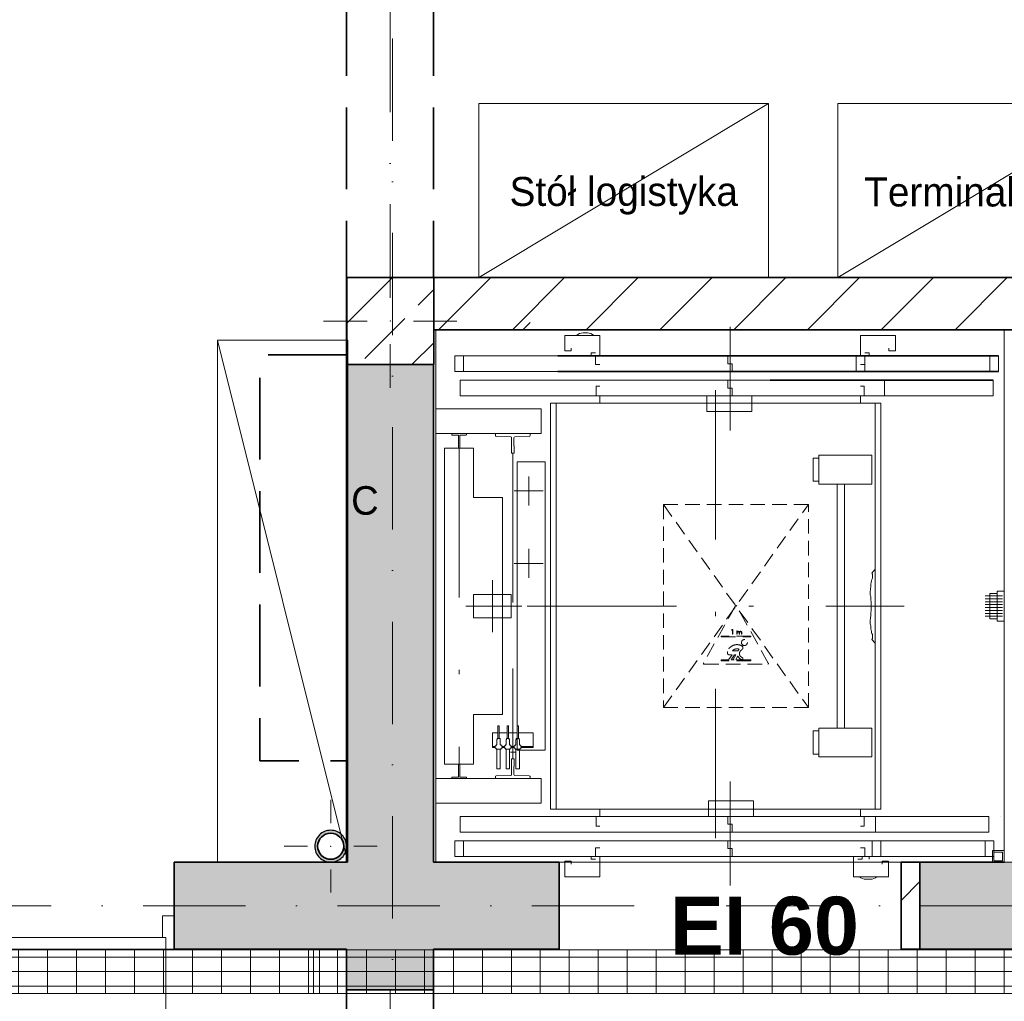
# Model space of a CAD drawing. Header units: millimetres. Extents: x 82175 to 237000, y 24756 to 471700.
# Tile 127 of 256: x 106004 to 109401, y 313629 to 317014. Entities that reach past the tile are written whole.
import ezdxf
from ezdxf.enums import TextEntityAlignment as Align

# ---------------------------------------------------------------- set-up
doc = ezdxf.new("R2010")
doc.units = ezdxf.units.MM
for name, pattern in [('DASHED', [0.75, 0.5, -0.25]), ('Krawędzie ukryte', [3.912222, 2.822222, -1.09]), ('Kropki i Kreski', [6.702778, 3.527778, -1.763889, 0, -1.411111]), ('TRAZO_Y_PUNTO', [10.3, 5.15, -2.5, 0.15, -2.5])]:
    doc.linetypes.add(name, pattern=pattern)
for name, color, linetype in [('2D - Rysunki i Obrazki', 8, 'Continuous'), ('Drzwi Archicad', 8, 'Continuous'), ('Instalacje - Went_Klim', 8, 'Continuous'), ('Instalacje - Wod_Kan', 8, 'Continuous'), ('Konstrukcja - Belki', 8, 'Continuous'), ('Konstrukcja - Siatka mod', 8, 'Continuous'), ('Konstrukcja - Stropy', 8, 'Continuous'), ('Konstrukcja - Słupy', 8, 'Continuous'), ('Konstrukcja - Ściany działowe', 8, 'Continuous'), ('Konstrukcja - Ściany nośne wew..P', 8, 'Continuous'), ('Opisy - Tekst', 8, 'Continuous'), ('Wnętrze - Umeblowanie', 8, 'Continuous'), ('Wnętrze - Wyposażenie', 8, 'Continuous')]:
    doc.layers.add(name, color=color, linetype=linetype)
doc.layers.add('2DE_PRO_Cblf304L', color=30, linetype='Continuous', lineweight=15)
doc.layers.add('CP_DETAL', color=33, linetype='Continuous', lineweight=9)
doc.styles.add('CP_ATTR', font='ARIAL.TTF')
doc.styles.add('STYL_AUTOMATYCZNY_6', font='txt')
doc.styles.add('STYL_AUTOMATYCZNY_7', font='txt')
doc.styles.add('STYL_AUTOMATYCZNY_8', font='txt')
pattern_1 = [(45, (-135208.59, 595386.62), (-127.27922, 127.27922), [])]

# ---------------------------------------------------------------- blocks, each defined once
blk = doc.blocks.new('2Dcblfmark100')
at = {"color": 3}
for p, q in [((-10, -50), (-10, 50)), ((10, -50), (10, 50))]:
    blk.add_line(p, q, dxfattribs=at)
blk = doc.blocks.new('2dcblf_korcf105v_b150_h105_cg9fs4')
at = {"layer": 'CP_DETAL'}
h = blk.add_hatch(dxfattribs=at)
h.set_pattern_fill('_USER', color=256, scale=100, angle=90, style=0, pattern_type=0)
h.set_pattern_definition([(90, (-3e-14, 0), (-100, 6e-15), [])])
h.paths.add_polyline_path([(0, 75), (17525, 75), (17525, -75), (0, -75)])
for p, q in [((0, 75), (17525, 75)), ((0, -75), (17525, -75))]:
    blk.add_line(p, q)
for p, q in [((17525, 50), (0, 50)), ((0, 0), (17525, 0)), ((17525, -50), (0, -50))]:
    blk.add_line(p, q, dxfattribs=at)
at = {"yscale": 1.5}
blk.add_blockref('2Dcblfmark100', (12000, 0), dxfattribs=at)
at = {"linetype": 'ByBlock', "style": 'CP_ATTR', "flags": 9}
for tag in ['NAME', 'NUMBER', 'GROUP', 'ORDER-NO', 'PRODUCER', 'COUPLERS', 'MOUNTDIST', 'MOUNTINGS', 'OTHER', 'WEIGHT', 'DIVIDER', 'COVER']:
    blk.add_attdef(tag, text='', height=0.00005, dxfattribs=at).set_placement((-0.1, 0), align=Align.MIDDLE_LEFT)

msp = doc.modelspace()

# ---------------------------------------------------------------- hatches: boundary and pattern name
at = {"layer": 'Instalacje - Wod_Kan', "linetype": 'Continuous', "lineweight": 13}
h = msp.add_hatch(color=8, dxfattribs=at)
h.paths.add_polyline_path([(107076.8, 314218.9, 0.414214), (107021.8, 314163.9, 0.414214), (107076.8, 314108.9, 0.414214), (107131.8, 314163.9, 0.414214)])
h.paths.add_polyline_path([(107076.8, 314118.9, -1), (107076.8, 314208.9, -1)], flags=0)
at = {"layer": 'Konstrukcja - Słupy', "linetype": 'Continuous', "lineweight": 25}
h = msp.add_hatch(dxfattribs=at)
h.set_pattern_fill('Beton_zbrojony_0003', color=8, style=0, pattern_type=2)
h.set_pattern_definition([(45, (-135208.59, 595386.62), (-183.84776, 183.84776), []), (45, (-135300.5, 595478.54), (-183.84776, 183.84776), [195, -65])])
h.paths.add_polyline_path([(107132.4, 315824.9), (107432.4, 315824.9), (107432.4, 316124.9), (107132.4, 316124.9)])
at = {"layer": 'Konstrukcja - Ściany działowe', "linetype": 'Continuous', "lineweight": 13}
h = msp.add_hatch(dxfattribs=at)
h.set_pattern_fill('Bloczki_ceramiczne_0003', color=8, style=0, pattern_type=2)
h.set_pattern_definition(pattern_1)
h.paths.add_polyline_path([(107432.4, 315944.9), (109701.8, 315944.9), (109701.8, 316124.9), (107432.4, 316124.9)])
at = {"layer": 'Konstrukcja - Ściany nośne wew..P', "linetype": 'Continuous', "lineweight": 13}
for points in [[(107131.8, 313668.9), (107431.8, 313668.9), (107431.8, 315824.9), (107132.4, 315824.9), (107132.4, 316124.9), (107131.8, 316124.9)], [(106536.4, 313808.9), (107131.8, 313808.9), (107131.8, 314108.9), (106536.4, 314108.9)], [(107431.8, 313808.9), (107865, 313808.9), (107865, 314108.9), (107431.8, 314108.9)], [(109110, 313808.9), (111430.1, 313808.9), (111430.1, 314108.9), (109110, 314108.9)]]:
    msp.add_hatch(color=8, dxfattribs=at).paths.add_polyline_path(points)
h = msp.add_hatch(dxfattribs=at)
h.set_pattern_fill('Bloczki_ceramiczne_0003', color=8, style=0, pattern_type=2)
h.set_pattern_definition(pattern_1)
h.paths.add_polyline_path([(109110, 314108.9), (109045, 314108.9), (109045, 313808.9), (109110, 313808.9)])

# ---------------------------------------------------------------- linework, layer by layer
at = {"color": 8, "linetype": 'Continuous', "lineweight": 35, "ltscale": 100, "flags": 128}
for points in [[(109110, 314108.9), (109045, 314108.9)], [(109045, 313808.9), (109045, 314108.9)], [(109045, 313808.9), (109110, 313808.9)]]:
    msp.add_lwpolyline(points, dxfattribs=at)
at = {"layer": 'Drzwi Archicad', "color": 8, "linetype": 'Continuous', "lineweight": 35, "ltscale": 100}
for p, q in [((106536.4, 313923.9), (106536.4, 314108.9)), ((107865, 313808.9), (107865, 314108.9)), ((109045, 313808.9), (109045, 314108.9)), ((106536.4, 313808.9), (106536.4, 313923.9)), ((106536.4, 313808.9), (106536.4, 313923.9))]:
    msp.add_line(p, q, dxfattribs=at)
at = {"layer": 'Drzwi Archicad', "color": 8, "linetype": 'Continuous', "lineweight": 13, "ltscale": 100}
for p, q in [((106496.4, 313848.9), (106496.4, 313923.9)), ((106496.4, 313923.9), (106536.4, 313923.9)), ((106536.4, 313923.9), (106536.4, 313808.9)), ((106508.4, 313848.9), (105584.4, 313848.9)), ((106508.4, 313848.9), (106496.4, 313848.9)), ((106508.4, 313808.9), (106508.4, 313848.9)), ((106508.4, 313808.9), (106508.4, 313848.9)), ((105584.4, 313808.9), (106508.4, 313808.9)), ((106508.4, 313808.9), (106508.4, 312884.9)), ((106536.4, 313808.9), (106508.4, 313808.9))]:
    msp.add_line(p, q, dxfattribs=at)
msp.add_arc((106508.4, 313808.9), 924, 180, 270, dxfattribs=at)
at = {"layer": 'Instalacje - Went_Klim', "color": 8, "linetype": 'Krawędzie ukryte', "lineweight": 35, "ltscale": 100, "flags": 128}
msp.add_lwpolyline([(107131.8, 315858.8), (107131.8, 314458.8), (106831.8, 314458.8), (106831.8, 315858.8)], close=True, dxfattribs=at)
at = {"layer": 'Instalacje - Wod_Kan', "color": 8, "linetype": 'Continuous', "lineweight": 0, "ltscale": 100}
for p, q in [((107076.8, 314243.9), (107076.8, 314323.9)), ((106996.8, 314163.9), (106916.8, 314163.9)), ((107156.8, 314163.9), (107236.8, 314163.9)), ((107076.8, 314083.9), (107076.8, 314003.9))]:
    msp.add_line(p, q, dxfattribs=at)
at = {"layer": 'Instalacje - Wod_Kan', "color": 8, "linetype": 'Continuous', "lineweight": 25, "ltscale": 100, "flags": 128}
msp.add_lwpolyline([(107076.8, 314218.9, 0.414214), (107021.8, 314163.9, 0.414214), (107076.8, 314108.9, 0.414214), (107131.8, 314163.9, 0.414214)], format="xyb", close=True, dxfattribs=at)
at = {"layer": 'Instalacje - Wod_Kan', "color": 8, "linetype": 'Continuous', "lineweight": 35, "ltscale": 100, "flags": 128}
msp.add_lwpolyline([(107076.8, 314118.9, -1), (107076.8, 314208.9, -1)], format="xyb", close=True, dxfattribs=at)
at = {"layer": 'Instalacje - Wod_Kan', "color": 8, "linetype": 'Continuous', "lineweight": 0, "ltscale": 100}
msp.add_point((107076.8, 314163.9), dxfattribs=at)
at = {"layer": 'Konstrukcja - Belki', "color": 8, "linetype": 'Krawędzie ukryte', "lineweight": 35, "ltscale": 100}
for p, q in [((107131.8, 319058.9), (107131.8, 316124.9)), ((107431.8, 319058.9), (107431.8, 316124.9)), ((107131.8, 316124.9), (107431.8, 316124.9)), ((107131.8, 313668.9), (107131.8, 311769.5)), ((107131.8, 313668.9), (107431.8, 313668.9)), ((107431.8, 313668.9), (107431.8, 311769.5))]:
    msp.add_line(p, q, dxfattribs=at)
at = {"layer": 'Konstrukcja - Belki', "color": 8, "linetype": 'Kropki i Kreski', "lineweight": 13, "ltscale": 100}
for p, q in [((107281.8, 319058.9), (107281.8, 316124.9)), ((107281.8, 313668.9), (107281.8, 311769.5))]:
    msp.add_line(p, q, dxfattribs=at)
at = {"layer": 'Konstrukcja - Siatka mod', "color": 8, "linetype": 'Kropki i Kreski', "lineweight": 13, "ltscale": 100}
for p, q in [((107290, 305200), (107290, 322164.8)), ((93022.5, 313958.9), (122467, 313958.9))]:
    msp.add_line(p, q, dxfattribs=at)
at = {"layer": 'Konstrukcja - Stropy', "color": 8, "linetype": 'Continuous', "lineweight": 13, "ltscale": 100, "flags": 128}
msp.add_lwpolyline([(109701.8, 316124.9), (109701.8, 314108.9), (107432.4, 314108.9), (107432.4, 316124.9)], close=True, dxfattribs=at)
at = {"layer": 'Konstrukcja - Słupy', "color": 8, "linetype": 'Continuous', "lineweight": 0, "ltscale": 100}
for p, q in [((107282.4, 316054.9), (107282.4, 316204.9)), ((107202.4, 315974.9), (107052.4, 315974.9)), ((107362.4, 315974.9), (107512.4, 315974.9)), ((107282.4, 315894.9), (107282.4, 315744.9))]:
    msp.add_line(p, q, dxfattribs=at)
at = {"layer": 'Konstrukcja - Słupy', "color": 8, "linetype": 'Continuous', "lineweight": 35, "ltscale": 100, "flags": 128}
msp.add_lwpolyline([(107132.4, 315824.9), (107432.4, 315824.9), (107432.4, 316124.9), (107132.4, 316124.9)], close=True, dxfattribs=at)
at = {"layer": 'Konstrukcja - Słupy', "color": 8, "linetype": 'Continuous', "lineweight": 0, "ltscale": 100}
msp.add_point((107282.4, 315974.9), dxfattribs=at)
at = {"layer": 'Konstrukcja - Ściany działowe', "color": 8, "linetype": 'Continuous', "lineweight": 35, "ltscale": 100, "flags": 128}
for points in [[(109701.8, 316124.9), (107432.4, 316124.9)], [(107432.4, 315944.9), (109701.8, 315944.9)]]:
    msp.add_lwpolyline(points, dxfattribs=at)
at = {"layer": 'Konstrukcja - Ściany nośne wew..P', "color": 8, "linetype": 'Continuous', "lineweight": 35, "ltscale": 100}
for p, q in [((106536.4, 313923.9), (106536.4, 314108.9)), ((107865, 313808.9), (107865, 314108.9)), ((109110, 314108.9), (109110, 313808.9)), ((106536.4, 313808.9), (106536.4, 313923.9))]:
    msp.add_line(p, q, dxfattribs=at)
at = {"layer": 'Konstrukcja - Ściany nośne wew..P', "color": 8, "linetype": 'Continuous', "lineweight": 35, "ltscale": 100, "flags": 128}
for points in [[(107131.8, 316124.9), (107131.8, 314108.9)], [(107132.4, 316124.9), (107131.8, 316124.9)], [(107431.8, 314108.9), (107431.8, 315824.9)], [(107131.8, 314108.9), (106536.4, 314108.9)], [(107865, 314108.9), (107431.8, 314108.9)], [(109401.8, 314108.9), (109110, 314108.9)], [(106536.4, 313808.9), (107131.8, 313808.9)], [(107131.8, 313808.9), (107131.8, 313668.9)], [(107431.8, 313668.9), (107431.8, 313808.9)], [(107431.8, 313808.9), (107865, 313808.9)], [(109110, 313808.9), (110140, 313808.9)], [(107131.8, 313668.9), (107431.8, 313668.9)]]:
    msp.add_lwpolyline(points, dxfattribs=at)
at = {"layer": 'Wnętrze - Umeblowanie', "color": 8, "linetype": 'Continuous', "lineweight": 13, "ltscale": 100}
for p, q in [((107587.8, 316124.9), (108587.8, 316724.9)), ((108826.2, 316124.9), (109826.2, 316724.9)), ((107136.4, 314108.9), (106686.4, 315908.9))]:
    msp.add_line(p, q, dxfattribs=at)
at = {"layer": 'Wnętrze - Umeblowanie', "color": 8, "linetype": 'Continuous', "lineweight": 13, "ltscale": 100, "flags": 128}
for points in [[(107587.8, 316124.9), (108587.8, 316124.9), (108587.8, 316724.9), (107587.8, 316724.9)], [(108826.2, 316124.9), (109826.2, 316124.9), (109826.2, 316724.9), (108826.2, 316724.9)], [(107136.4, 314108.9), (107136.4, 315908.9), (106686.4, 315908.9), (106686.4, 314108.9)]]:
    msp.add_lwpolyline(points, close=True, dxfattribs=at)
at = {"layer": 'Wnętrze - Wyposażenie', "color": 8, "linetype": 'Continuous', "lineweight": 13, "ltscale": 100}
for p, q in [((107740, 315944.9), (107765, 315969.9)), ((107440, 314108.9), (107440, 315944.9)), ((107765, 315944.9), (107440, 315944.9)), ((107925, 315924.9), (107929.6, 315928.7)), ((107929.6, 315928.7), (107935.3, 315931.7)), ((107935.3, 315931.7), (107941.3, 315933.4)), ((107941.3, 315933.4), (107947.5, 315933.9)), ((107962.5, 315933.9), (107947.4, 315933.9)), ((107968.7, 315933.4), (107962.5, 315933.9)), ((107974.7, 315931.7), (107968.7, 315933.4)), ((107980.4, 315928.7), (107974.7, 315931.7)), ((107985, 315924.9), (107980.4, 315928.7)), ((109021, 315944.9), (109040, 315944.9)), ((109021, 315944.9), (109400, 315944.9)), ((109400, 315944.9), (109400, 314108.9)), ((107885, 315924.9), (108005, 315924.9)), ((107885, 315871.9), (107885, 315924.9)), ((107925, 315924.9), (107925, 315924.9)), ((107985, 315924.9), (107985, 315924.9)), ((108005, 315924.9), (108005, 315854.9)), ((108905, 315924.9), (108905, 315854.9)), ((109025, 315924.9), (108905, 315924.9)), ((109025, 315871.9), (109025, 315924.9)), ((107907, 315871.9), (107885, 315871.9)), ((107907, 315881.9), (107907, 315871.9)), ((107975, 315864.9), (107990, 315864.9)), ((107975, 315854.9), (107975, 315864.9)), ((108935, 315864.9), (108920, 315864.9)), ((108935, 315854.9), (108935, 315864.9)), ((109003, 315881.9), (109003, 315871.9)), ((109003, 315871.9), (109025, 315871.9)), ((107505, 315854.9), (107505, 315800.9)), ((108920, 315854.9), (107505, 315854.9)), ((109381, 315854.9), (107505, 315854.9)), ((107535, 315800.9), (107535, 315854.9)), ((107990, 315854.9), (107990, 315824.9)), ((108005, 315824.9), (107990, 315824.9)), ((108055, 315854.9), (108055, 315854.9)), ((108405, 315854.9), (108055, 315854.9)), ((108405, 315854.9), (108055, 315854.9)), ((108405, 315854.9), (108405, 315854.9)), ((108447.5, 315854.9), (108447.5, 315827.9)), ((108447.5, 315827.9), (108462.5, 315827.9)), ((108462.5, 315827.9), (108462.5, 315800.9)), ((108505, 315854.9), (108505, 315854.9)), ((108855, 315854.9), (108505, 315854.9)), ((108855, 315854.9), (108505, 315854.9)), ((108855, 315854.9), (108855.1, 315854.9)), ((108890, 315854.9), (108890, 315800.9)), ((108905, 315824.9), (108920, 315824.9)), ((108920, 315800.9), (108920, 315854.9)), ((108920, 315854.9), (108920, 315824.9)), ((109351, 315854.9), (109351, 315800.9)), ((109381, 315800.9), (109381, 315854.9)), ((108920, 315800.9), (107505, 315800.9)), ((109381, 315800.9), (107505, 315800.9)), ((108405, 315800.9), (108055, 315800.9)), ((108855, 315800.9), (108505, 315800.9)), ((107523, 315770.9), (107523, 315716.9)), ((108987, 315770.9), (107523, 315770.9)), ((109363, 315770.9), (107523, 315770.9)), ((109363, 315770.9), (107687, 315770.9)), ((108405, 315770.9), (108055, 315770.9)), ((108405, 315770.9), (108055, 315770.9)), ((108055, 315770.9), (108055, 315770.9)), ((108405, 315770.9), (108405, 315770.9)), ((108447.5, 315743.9), (108447.5, 315770.9)), ((108855, 315770.9), (108505, 315770.9)), ((108855, 315770.9), (108505, 315770.9)), ((108505, 315770.9), (108505, 315770.9)), ((108855, 315770.9), (108855.1, 315770.9)), ((108987, 315716.9), (108987, 315770.9)), ((109363, 315716.9), (109363, 315770.9)), ((108005, 315750.9), (107993, 315750.9)), ((107993, 315750.9), (107993, 315716.9)), ((108462.5, 315743.9), (108447.5, 315743.9)), ((108462.5, 315716.9), (108462.5, 315743.9)), ((108905, 315750.9), (108917, 315750.9)), ((108917, 315716.9), (108917, 315750.9)), ((107523, 315716.9), (108987, 315716.9)), ((107523, 315716.9), (107523, 315716.9)), ((108987, 315716.9), (107523, 315716.9)), ((107523, 315716.9), (109363, 315716.9)), ((109363, 315716.9), (107523, 315716.9)), ((109363, 315716.9), (107687, 315716.9)), ((107835, 314291.9), (107835, 315691.9)), ((107835, 315691.9), (108975, 315691.9)), ((107855, 315691.9), (108955, 315691.9)), ((107855, 315691.9), (107855, 315566.9)), ((107855, 315691.9), (107855, 314291.9)), ((108005, 315691.9), (108005, 315716.9)), ((108405, 315716.9), (108055, 315716.9)), ((108156, 315716.9), (108304, 315716.9)), ((108156, 315716.9), (108156, 315716.9)), ((108304, 315716.9), (108304, 315716.9)), ((108375, 315716.9), (108375, 315662.9)), ((108855, 315716.9), (108505, 315716.9)), ((108530, 315662.9), (108530, 315716.9)), ((108905, 315716.9), (108743, 315716.9)), ((108955, 315691.9), (108743, 315691.9)), ((108905, 315691.9), (108905, 315716.9)), ((108955, 315716.9), (108955, 315716.9)), ((108955, 315716.9), (108955, 315716.9)), ((108955, 315716.9), (108955, 315716.9)), ((108955, 315691.9), (108955, 314291.9)), ((108955, 315691.9), (108955, 315566.9)), ((108975, 315691.9), (108975, 314291.9)), ((107803, 315671.9), (107440, 315671.9)), ((107440, 315671.9), (107440, 315586.9)), ((107803, 315586.9), (107803, 315671.9)), ((108375, 315662.9), (108530, 315662.9)), ((107440, 315586.9), (107803, 315586.9)), ((107544, 315586.9), (107496, 315586.9)), ((107645, 315586.9), (107645, 315579.8)), ((107645, 315586.9), (107765, 315586.9)), ((107765, 315586.9), (107765, 315579.8)), ((107495, 315582.9), (107495, 315585.9)), ((107516.5, 315581.9), (107496, 315581.9)), ((107517.5, 315580.9), (107517.5, 315537.9)), ((107522.5, 315537.9), (107522.5, 315580.9)), ((107523.5, 315581.9), (107544, 315581.9)), ((107545, 315585.9), (107545, 315582.9)), ((107698.1, 315575.7), (107647.9, 315576.8)), ((107701, 315545.3), (107701, 315572.7)), ((107709, 315545.3), (107709, 315572.7)), ((107711.9, 315575.7), (107762.1, 315576.8)), ((107570, 315536.9), (107470, 315536.9)), ((107470, 315536.9), (107470, 314446.9)), ((107521.5, 315536.9), (107518.5, 315536.9)), ((107520, 315536.9), (107520, 315131.9)), ((107520, 315536.9), (107520, 315256.9)), ((107570, 315365.9), (107570, 315536.9)), ((107700.6, 315544.9), (107700.5, 315544.9)), ((107700.5, 315519.9), (107700.5, 315544.9)), ((107701.5, 315518.9), (107700.5, 315519.9)), ((107701.5, 315518.9), (107708.5, 315518.9)), ((107705, 315518.9), (107705, 315131.9)), ((107708.5, 315518.9), (107709.5, 315519.9)), ((107709.5, 315544.9), (107709.4, 315544.9)), ((107709.5, 315519.9), (107709.5, 315544.9)), ((107720, 315488.9), (107720, 314494.9)), ((107817, 315488.9), (107720, 315488.9)), ((107817, 315488.9), (107817, 314494.9)), ((108760.9, 315501.9), (108740.9, 315501.9)), ((108740.9, 315501.9), (108740.9, 315422.4)), ((108943.4, 315511.9), (108760.9, 315511.9)), ((108760.9, 315511.9), (108760.9, 315412.4)), ((108943.4, 315412.4), (108943.4, 315511.9)), ((108740.9, 315422.4), (108760.9, 315422.4)), ((108760.9, 315412.4), (108943.4, 315412.4)), ((108824, 315412.4), (108824, 314571.4)), ((108849, 314571.4), (108849, 315412.4)), ((107670, 315365.9), (107570, 315365.9)), ((107670, 315365.9), (107670, 314617.9)), ((108954.9, 315119.7), (108944, 315105)), ((108955.1, 314864.1), (108954.9, 315119.7)), ((108941.9, 315073.6), (108942.8, 315078.6)), ((108944, 315105.2), (108944.1, 315105.2)), ((108946, 315102), (108946, 315088.1)), ((108941.9, 315073.6), (108940, 315068.7)), ((108940, 315056.8), (108940, 315068.7)), ((109376, 315043.4), (109376, 314940.4)), ((109376, 315043.4), (109400, 315043.4)), ((109400, 315043.4), (109400, 314940.4)), ((107570, 315031.9), (107570, 314951.9)), ((107700, 315031.9), (107570, 315031.9)), ((107700, 315031.9), (107700, 314951.9)), ((108938.5, 315039.7), (108938.5, 315039.7)), ((108938.5, 315039.7), (108938.5, 315029.8)), ((108938.6, 315037.3), (108938.5, 315037.3)), ((108938.5, 315036.9), (108938.5, 315036.9)), ((108938.6, 315040.1), (108938.6, 315040.1)), ((108940, 315024.1), (108940.1, 315012.4)), ((108940.1, 315012.4), (108941.9, 315007.8)), ((109335, 315026.9), (109395, 315026.9)), ((109335, 315016.9), (109395, 315016.9)), ((109340, 315026.9), (109351, 315026.9)), ((109340, 315016.9), (109351, 315016.9)), ((109351, 315035.4), (109376, 315035.4)), ((109351, 315035.4), (109351, 314948.4)), ((108941.9, 314974.4), (108941.9, 315007.8)), ((109335, 315006.9), (109395, 315006.9)), ((109335, 314996.9), (109395, 314996.9)), ((109335, 314986.9), (109395, 314986.9)), ((109335, 314976.9), (109395, 314976.9)), ((109340, 315006.9), (109351, 315006.9)), ((109340, 314996.9), (109351, 314996.9)), ((109340, 314986.9), (109351, 314986.9)), ((109340, 314976.9), (109351, 314976.9)), ((107570, 314951.9), (107700, 314951.9)), ((108940.9, 314972.4), (108940, 314969.5)), ((108940, 314957.6), (108940, 314969.5)), ((108941.9, 314974.4), (108940.9, 314972.4)), ((109335, 314966.9), (109395, 314966.9)), ((109335, 314956.9), (109395, 314956.9)), ((109340, 314966.9), (109351, 314966.9)), ((109340, 314956.9), (109351, 314956.9)), ((109351, 314948.4), (109376, 314948.4)), ((108938.5, 314940.5), (108938.5, 314930.6)), ((108938.5, 314940.5), (108938.5, 314940.5)), ((108938.5, 314937.7), (108938.5, 314937.7)), ((108940, 314924.8), (108940.1, 314913.2)), ((108940.1, 314913.2), (108941.9, 314908.6)), ((109376, 314940.4), (109400, 314940.4)), ((108944, 314877.1), (108944.1, 314877.1)), ((108944, 314877.1), (108955.1, 314864.1)), ((108945.7, 314894.5), (108946, 314894.1)), ((108946, 314894.1), (108946, 314880.3)), ((107705, 314464.9), (107705, 314776.9)), ((107705, 314464.9), (107705, 314776.9)), ((107570, 314617.9), (107570, 314446.9)), ((107670, 314617.9), (107570, 314617.9)), ((107653.7, 314578.7), (107653.7, 314535.1)), ((107658.4, 314578.7), (107653.7, 314578.7)), ((107658.4, 314535.1), (107658.4, 314578.7)), ((107685.7, 314578.7), (107685.7, 314535.1)), ((107690.4, 314578.7), (107685.7, 314578.7)), ((107690.4, 314535.1), (107690.4, 314578.7)), ((107719.7, 314578.7), (107719.7, 314535.1)), ((107724.4, 314578.7), (107719.7, 314578.7)), ((107724.4, 314535.1), (107724.4, 314578.7)), ((108943.4, 314571.4), (108760.9, 314571.4)), ((108760.9, 314571.4), (108760.9, 314471.9)), ((108943.4, 314471.9), (108943.4, 314571.4)), ((107653.7, 314554.9), (107635.1, 314554.9)), ((107635.1, 314554.9), (107635.1, 314504.9)), ((107651.1, 314534.6), (107651.6, 314535.1)), ((107651.1, 314532.1), (107651.1, 314534.6)), ((107651.6, 314535.1), (107660.6, 314535.1)), ((107685.7, 314554.9), (107658.4, 314554.9)), ((107660.6, 314535.1), (107661.1, 314534.6)), ((107661.1, 314534.6), (107661.1, 314532.1)), ((107683.1, 314534.6), (107683.6, 314535.1)), ((107683.1, 314532.1), (107683.1, 314534.6)), ((107683.6, 314535.1), (107692.6, 314535.1)), ((107719.7, 314554.9), (107690.4, 314554.9)), ((107692.6, 314535.1), (107693.1, 314534.6)), ((107693.1, 314534.6), (107693.1, 314532.1)), ((107717.1, 314534.6), (107717.6, 314535.1)), ((107717.1, 314532.1), (107717.1, 314534.6)), ((107717.6, 314535.1), (107726.6, 314535.1)), ((107775.1, 314554.9), (107724.4, 314554.9)), ((107726.6, 314535.1), (107727.1, 314534.6)), ((107727.1, 314534.6), (107727.1, 314532.1)), ((107775.1, 314504.9), (107775.1, 314554.9)), ((108760.9, 314561.4), (108740.9, 314561.4)), ((108740.9, 314561.4), (108740.9, 314481.9)), ((107635.1, 314507.9), (107644.1, 314507.9)), ((107635.1, 314504.9), (107644.1, 314504.9)), ((107647.6, 314510), (107644.1, 314510)), ((107644.1, 314510), (107644.1, 314502.3)), ((107644.1, 314502.3), (107647.6, 314502.3)), ((107650.1, 314514), (107647.6, 314514)), ((107647.6, 314514), (107647.6, 314510)), ((107647.6, 314498.3), (107647.6, 314502.3)), ((107650.1, 314531.1), (107651.1, 314532.1)), ((107650.1, 314514), (107650.1, 314531.1)), ((107661.1, 314532.1), (107662.1, 314531.1)), ((107662.1, 314531.1), (107662.1, 314514)), ((107664.6, 314514), (107662.1, 314514)), ((107664.6, 314510), (107664.6, 314514)), ((107668, 314510), (107664.6, 314510)), ((107664.6, 314502.3), (107668, 314502.3)), ((107664.6, 314502.3), (107664.6, 314498.4)), ((107668, 314502.3), (107668, 314510)), ((107668, 314507.9), (107676.1, 314507.9)), ((107668, 314504.9), (107676.1, 314504.9)), ((107679.6, 314510), (107676.1, 314510)), ((107676.1, 314510), (107676.1, 314502.3)), ((107676.1, 314502.3), (107679.6, 314502.3)), ((107679.6, 314514), (107682.1, 314514)), ((107682.1, 314514), (107679.6, 314514)), ((107679.6, 314510), (107679.6, 314514)), ((107679.6, 314498.4), (107679.6, 314502.3)), ((107682.1, 314531.1), (107683.1, 314532.1)), ((107682.1, 314514), (107682.1, 314531.1)), ((107693.1, 314532.1), (107694.1, 314531.1)), ((107694.1, 314531.1), (107694.1, 314514)), ((107694.1, 314514), (107696.6, 314514)), ((107696.6, 314514), (107694.1, 314514)), ((107696.6, 314514), (107696.6, 314510)), ((107700, 314510), (107696.6, 314510)), ((107696.6, 314502.3), (107700, 314502.3)), ((107696.6, 314502.3), (107696.6, 314498.3)), ((107700, 314502.3), (107700, 314510)), ((107700, 314507.9), (107710.1, 314507.9)), ((107700, 314504.9), (107710.1, 314504.9)), ((107713.6, 314510), (107710.1, 314510)), ((107710.1, 314510), (107710.1, 314502.3)), ((107710.1, 314502.3), (107713.6, 314502.3)), ((107713.6, 314514), (107716.1, 314514)), ((107716.1, 314514), (107713.6, 314514)), ((107713.6, 314514), (107716.1, 314514)), ((107713.6, 314510), (107713.6, 314514)), ((107713.6, 314498.3), (107713.6, 314502.3)), ((107716.1, 314531.1), (107717.1, 314532.1)), ((107716.1, 314514), (107716.1, 314531.1)), ((107727.1, 314532.1), (107728.1, 314531.1)), ((107728.1, 314531.1), (107728.1, 314514)), ((107728.1, 314514), (107730.6, 314514)), ((107730.6, 314514), (107728.1, 314514)), ((107728.1, 314514), (107730.6, 314514)), ((107730.6, 314514), (107730.6, 314510)), ((107734, 314510), (107730.6, 314510)), ((107730.6, 314502.3), (107734, 314502.3)), ((107730.6, 314502.3), (107730.6, 314498.3)), ((107734, 314502.3), (107734, 314510)), ((107734, 314507.9), (107775.1, 314507.9)), ((107734, 314504.9), (107775.1, 314504.9)), ((107664.6, 314498.4), (107647.6, 314498.3)), ((107650.1, 314498.3), (107650.1, 314432.1)), ((107662.1, 314432.1), (107662.1, 314498.3)), ((107696.6, 314498.3), (107679.6, 314498.4)), ((107682.1, 314498.3), (107682.1, 314432.1)), ((107694.1, 314432.1), (107694.1, 314498.3)), ((107697.1, 314488.4), (107713.1, 314488.4)), ((107705.1, 314488.4), (107705.1, 314492.4)), ((107705.1, 314488.4), (107705.1, 314484.8)), ((107730.6, 314498.3), (107713.6, 314498.3)), ((107716.1, 314498.3), (107716.1, 314432.1)), ((107817, 314494.9), (107720, 314494.9)), ((107728.1, 314496.9), (107728.1, 314498.3)), ((107728.1, 314432.1), (107728.1, 314496.9)), ((108740.9, 314481.9), (108760.9, 314481.9)), ((108760.9, 314471.9), (108943.4, 314471.9)), ((107570, 314446.9), (107470, 314446.9)), ((107517.5, 314402.9), (107517.5, 314445.9)), ((107521.5, 314446.9), (107518.5, 314446.9)), ((107522.5, 314445.9), (107522.5, 314402.9)), ((107650.1, 314432.1), (107651.1, 314431.1)), ((107651.1, 314431.1), (107661.1, 314431.1)), ((107661.1, 314431.1), (107662.1, 314432.1)), ((107682.1, 314432.1), (107683.1, 314431.1)), ((107683.1, 314431.1), (107693.1, 314431.1)), ((107693.1, 314431.1), (107694.1, 314432.1)), ((107701.5, 314464.9), (107700.5, 314463.9)), ((107700.5, 314463.9), (107700.5, 314438.9)), ((107700.6, 314438.9), (107700.5, 314438.9)), ((107701, 314438.5), (107701, 314411)), ((107701.5, 314464.9), (107708.5, 314464.9)), ((107708.5, 314464.9), (107709.5, 314463.9)), ((107709, 314438.5), (107709, 314411)), ((107709.5, 314438.9), (107709.4, 314438.9)), ((107709.5, 314463.9), (107709.5, 314438.9)), ((107716.1, 314432.1), (107717.1, 314431.1)), ((107717.1, 314431.1), (107727.1, 314431.1)), ((107727.1, 314431.1), (107728.1, 314432.1)), ((107495, 314400.9), (107495, 314397.9)), ((107516.5, 314401.9), (107496, 314401.9)), ((107523.5, 314401.9), (107544, 314401.9)), ((107545, 314397.9), (107545, 314400.9)), ((107645, 314396.9), (107645, 314403.9)), ((107698.1, 314408), (107647.9, 314406.9)), ((107711.9, 314408), (107762.1, 314406.9)), ((107765, 314396.9), (107765, 314403.9)), ((107803, 314396.9), (107440, 314396.9)), ((107440, 314396.9), (107440, 314311.9)), ((107544, 314396.9), (107496, 314396.9)), ((107645, 314396.9), (107765, 314396.9)), ((107803, 314311.9), (107803, 314396.9)), ((108955, 314291.9), (108955, 314385.9)), ((107440, 314311.9), (107803, 314311.9)), ((108380, 314320.9), (108380, 314266.9)), ((108535, 314320.9), (108380, 314320.9)), ((108535, 314266.9), (108535, 314320.9)), ((107523, 314266.9), (107711, 314266.9)), ((108957, 314266.9), (107523, 314266.9)), ((107523, 314266.9), (107523, 314212.9)), ((107523, 314266.9), (108957, 314266.9)), ((107523, 314266.9), (107523, 314266.9)), ((109347, 314266.9), (107523, 314266.9)), ((107523, 314266.9), (109347, 314266.9)), ((107835, 314291.9), (108975, 314291.9)), ((107955, 314266.9), (107955.1, 314266.9)), ((107955, 314266.9), (107955.1, 314266.9)), ((107955, 314266.9), (107955.1, 314266.9)), ((107993, 314266.9), (107993, 314232.9)), ((108005, 314291.9), (108005, 314266.9)), ((108055, 314266.9), (108405, 314266.9)), ((108447.5, 314266.9), (108447.5, 314239.9)), ((108505, 314266.9), (108855, 314266.9)), ((108754, 314266.9), (108606, 314266.9)), ((108606, 314266.9), (108606.1, 314266.9)), ((108955, 314291.9), (108743, 314291.9)), ((108905, 314266.9), (108743, 314266.9)), ((108754, 314266.9), (108754.1, 314266.9)), ((108905, 314291.9), (108905, 314266.9)), ((108917, 314232.9), (108917, 314266.9)), ((108957, 314212.9), (108957, 314266.9)), ((109347, 314212.9), (109347, 314266.9)), ((109347, 314266.9), (109347, 314266.9)), ((109387, 314266.9), (109387, 314266.9)), ((108005, 314232.9), (107993, 314232.9)), ((108447.5, 314239.9), (108462.5, 314239.9)), ((108462.5, 314239.9), (108462.5, 314212.9)), ((108905, 314232.9), (108917, 314232.9)), ((107523, 314212.9), (108617, 314212.9)), ((107523, 314212.9), (107711, 314212.9)), ((107523, 314212.9), (108957, 314212.9)), ((107523, 314212.9), (109347, 314212.9)), ((108055, 314212.9), (108405, 314212.9)), ((108055, 314212.9), (108405, 314212.9)), ((108055, 314212.9), (108055, 314212.9)), ((108405, 314212.9), (108405, 314212.9)), ((108505, 314212.9), (108855, 314212.9)), ((108505, 314212.9), (108855, 314212.9)), ((108505, 314212.9), (108505, 314212.9)), ((108855, 314212.9), (108855.1, 314212.9)), ((107505, 314182.9), (108243, 314182.9)), ((107505, 314182.9), (108617, 314182.9)), ((107505, 314182.9), (107885, 314182.9)), ((107505, 314182.9), (107505, 314128.9)), ((107505, 314182.9), (108975, 314182.9)), ((107505, 314182.9), (109365, 314182.9)), ((107535, 314128.9), (107535, 314182.9)), ((108055, 314182.9), (108405, 314182.9)), ((108447.5, 314155.9), (108447.5, 314182.9)), ((108505, 314182.9), (108855, 314182.9)), ((108945, 314182.9), (108945, 314128.9)), ((108975, 314128.9), (108975, 314182.9)), ((109335, 314182.9), (109335, 314128.9)), ((109365, 314128.9), (109365, 314182.9)), ((107505, 314128.9), (107885, 314128.9)), ((107505, 314128.9), (108975, 314128.9)), ((107505, 314128.9), (109365, 314128.9)), ((107975, 314128.9), (107975, 314118.9)), ((107990, 314128.9), (107990, 314158.9)), ((108005, 314158.9), (107990, 314158.9)), ((108005, 314058.9), (108005, 314128.9)), ((108055, 314128.9), (108055, 314128.9)), ((108055, 314128.9), (108405, 314128.9)), ((108055, 314128.9), (108405, 314128.9)), ((108405, 314128.9), (108405, 314128.9)), ((108462.5, 314155.9), (108447.5, 314155.9)), ((108462.5, 314128.9), (108462.5, 314155.9)), ((108505, 314128.9), (108505, 314128.9)), ((108505, 314128.9), (108855, 314128.9)), ((108505, 314128.9), (108855, 314128.9)), ((108855, 314128.9), (108855.1, 314128.9)), ((108881, 314058.9), (108881, 314128.9)), ((108905, 314158.9), (108920, 314158.9)), ((108911, 314128.9), (108911, 314118.9)), ((108920, 314128.9), (108920, 314158.9)), ((108935, 314128.9), (108935, 314118.9)), ((109400, 314148.9), (109360, 314148.9)), ((109360, 314148.9), (109360, 314108.9)), ((109395, 314143.9), (109365, 314143.9)), ((109365, 314143.9), (109365, 314113.9)), ((109395, 314113.9), (109395, 314143.9)), ((109400, 314108.9), (109400, 314148.9)), ((107440, 314108.9), (107865, 314108.9)), ((107440, 314108.9), (107440, 314108.9)), ((107885, 314111.9), (107885, 314058.9)), ((107907, 314111.9), (107885, 314111.9)), ((107907, 314101.9), (107907, 314111.9)), ((107975, 314118.9), (107990, 314118.9)), ((108911, 314118.9), (108896, 314118.9)), ((108979, 314111.9), (109001, 314111.9)), ((108979, 314101.9), (108979, 314111.9)), ((109001, 314111.9), (109001, 314058.9)), ((109021, 314108.9), (109400, 314108.9)), ((109360, 314108.9), (109400, 314108.9)), ((109365, 314113.9), (109395, 314113.9)), ((107885, 314058.9), (108005, 314058.9)), ((109001, 314058.9), (108881, 314058.9)), ((108901, 314058.9), (108905.6, 314055.1)), ((108901, 314058.9), (108901.1, 314058.9)), ((108961, 314058.9), (108956.4, 314055.1)), ((108961, 314058.9), (108961, 314058.9)), ((108905.6, 314055.1), (108911.3, 314052.1)), ((108911.3, 314052.1), (108917.3, 314050.4)), ((108917.3, 314050.4), (108923.5, 314049.9)), ((108938.5, 314049.9), (108923.4, 314049.9)), ((108944.7, 314050.4), (108938.5, 314049.9)), ((108950.7, 314052.1), (108944.7, 314050.4)), ((108956.4, 314055.1), (108950.7, 314052.1))]:
    msp.add_line(p, q, dxfattribs=at)
at = {"layer": 'Wnętrze - Wyposażenie', "color": 8, "linetype": 'TRAZO_Y_PUNTO', "lineweight": 13, "ltscale": 100}
for p, q in [((108455, 315954.9), (108455, 315596.9)), ((108405, 314191.9), (108405, 315791.9)), ((107520, 315536.9), (107520, 314446.9)), ((107705, 315518.9), (107705, 314464.9)), ((107760, 315338.9), (107760, 315438.9)), ((107710, 315388.9), (107760, 315388.9)), ((107810, 315388.9), (107760, 315388.9)), ((107760, 315088.9), (107760, 315188.9)), ((107710, 315138.9), (107760, 315138.9)), ((107810, 315138.9), (107760, 315138.9)), ((107635, 315081.9), (107635, 314901.9)), ((107542.5, 314991.9), (107736.2, 314991.9)), ((107755, 314991.9), (109055, 314991.9)), ((107817, 314991.9), (107758, 314991.9)), ((108455, 314028.9), (108455, 314386.9))]:
    msp.add_line(p, q, dxfattribs=at)
at = {"layer": 'Wnętrze - Wyposażenie', "color": 8, "linetype": 'Continuous', "lineweight": 35, "ltscale": 100}
for p, q in [((109381, 315854.9), (107861, 315854.9)), ((109381, 315800.9), (107861, 315800.9)), ((109381, 315800.9), (108219, 315800.9)), ((109381, 315800.9), (108593, 315800.9)), ((109363, 315770.9), (108593, 315770.9))]:
    msp.add_line(p, q, dxfattribs=at)
at = {"layer": 'Wnętrze - Wyposażenie', "color": 8, "linetype": 'Continuous', "lineweight": 18, "ltscale": 100}
msp.add_line((109363, 315716.9), (109363, 315716.9), dxfattribs=at)
at = {"layer": 'Wnętrze - Wyposażenie', "color": 8, "linetype": 'DASHED', "lineweight": 13, "ltscale": 100}
for p, q in [((108725, 315341.9), (108225, 315341.9)), ((108225, 315341.9), (108225, 314641.9)), ((108225, 314641.9), (108725, 315341.9)), ((108225, 315341.9), (108725, 314641.9)), ((108725, 314641.9), (108725, 315341.9)), ((108472.9, 314993), (108363.3, 314794.8)), ((108586.7, 314794.8), (108477.1, 314993)), ((108460.2, 314909.5), (108461.2, 314911.2)), ((108462.8, 314909.5), (108460.2, 314909.5)), ((108461.2, 314911.2), (108464.2, 314911.2)), ((108462.8, 314894.7), (108462.8, 314909.5)), ((108464.2, 314911.2), (108464.2, 314894.7)), ((108477.8, 314906.7), (108479.3, 314906.7)), ((108477.8, 314894.7), (108477.8, 314906.7)), ((108479.3, 314906.7), (108479.3, 314903.8)), ((108423.6, 314888.6), (108423.6, 314885.7)), ((108526.4, 314888.6), (108423.6, 314888.6)), ((108423.6, 314885.7), (108526.4, 314885.7)), ((108464.2, 314894.7), (108462.8, 314894.7)), ((108479.3, 314894.7), (108477.8, 314894.7)), ((108479.3, 314899.7), (108479.3, 314894.7)), ((108486, 314894.7), (108486, 314899.7)), ((108487.5, 314894.7), (108486, 314894.7)), ((108487.5, 314900), (108487.5, 314894.7)), ((108494.3, 314894.7), (108494.3, 314899.6)), ((108495.8, 314894.7), (108494.3, 314894.7)), ((108495.8, 314901.8), (108495.8, 314894.7)), ((108526.4, 314888.6), (108526.4, 314885.7)), ((108423.6, 314803.2), (108423.6, 314806.1)), ((108423.6, 314806.1), (108449.3, 314806.1)), ((108449.3, 314806.1), (108462, 314823.5)), ((108452.7, 314823.5), (108462, 314823.5)), ((108470.2, 314823.5), (108458.2, 314807.2)), ((108458.2, 314807.2), (108458.2, 314806.1)), ((108458.2, 314806.1), (108468.6, 314806.1)), ((108463.6, 314837.9), (108478.6, 314837.9)), ((108465.7, 314808.3), (108474.6, 314823.5)), ((108468.6, 314806.1), (108465.7, 314808.3)), ((108470.2, 314823.5), (108474.6, 314823.5)), ((108481.1, 314820.2), (108474.6, 314808.3)), ((108474.6, 314808.3), (108478.6, 314806.1)), ((108478.6, 314806.1), (108526.4, 314806.1)), ((108526.4, 314806.1), (108526.4, 314803.2)), ((108365.4, 314791.2), (108584.6, 314791.2)), ((108526.4, 314803.2), (108423.6, 314803.2)), ((108225, 314641.9), (108725, 314641.9))]:
    msp.add_line(p, q, dxfattribs=at)
msp.add_circle((108504.3, 314866.3), 10.3, dxfattribs=at)
at = {"layer": 'Wnętrze - Wyposażenie', "color": 8, "linetype": 'Continuous', "lineweight": 13, "ltscale": 100}
for centre, radius, start, end in [((107496, 315585.9), 1, 90, 180), ((107544, 315585.9), 1, 0, 90), ((107496, 315582.9), 1, 180, 270), ((107516.5, 315580.9), 1, 0, 90), ((107523.5, 315580.9), 1, 90, 180), ((107523.5, 315580.9), 1, 90, 180), ((107544, 315582.9), 1, 270, 0), ((107648, 315579.8), 3, 180, 268.7315), ((107698, 315572.7), 3, 0, 88.7315), ((107712, 315572.7), 3, 91.2685, 180), ((107762, 315579.8), 3, 271.2685, 0), ((107518.5, 315537.9), 1, 180, 270), ((107521.5, 315537.9), 1, 270, 0), ((107700.6, 315545.3), 0.4, 270, 0), ((107709.4, 315545.3), 0.4, 180, 270), ((108963.1, 315077.1), 20.4, 147.2533, 175.8768), ((108947.4, 315105), 3.4, 177.7174, 244.9852), ((109010, 315042.2), 71.5, 168.2043, 182.0544), ((108963.4, 315033.3), 25.2, 188.0952, 201.6366), ((109010, 314943), 71.5, 168.2043, 182.0544), ((108963.4, 314934.1), 25.2, 188.0952, 201.6366), ((108977.9, 314910.6), 36, 183.1863, 206.7274), ((108947.4, 314877.2), 3.4, 115.0148, 182.2826), ((107518.5, 314445.9), 1, 90, 180), ((107521.5, 314445.9), 1, 0, 90), ((107700.6, 314438.5), 0.4, 0, 90), ((107709.4, 314438.5), 0.4, 90, 180), ((107496, 314400.9), 1, 90, 180), ((107496, 314397.9), 1, 180, 270), ((107516.5, 314402.9), 1, 270, 0), ((107523.5, 314402.9), 1, 180, 270), ((107523.5, 314402.9), 1, 180, 270), ((107544, 314400.9), 1, 0, 90), ((107544, 314397.9), 1, 270, 0), ((107648, 314403.9), 3, 91.2685, 180), ((107698, 314411), 3, 271.2685, 0), ((107712, 314411), 3, 180, 268.7315), ((107762, 314403.9), 3, 0, 88.7315)]:
    msp.add_arc(centre, radius, start, end, dxfattribs=at)
at = {"layer": 'Wnętrze - Wyposażenie', "color": 8, "linetype": 'DASHED', "lineweight": 13, "ltscale": 100}
for centre, radius, start, end in [((108475, 314991.9), 2.4, 28.9233, 151.0767), ((108482.7, 314899.7), 5.29, 38.6725, 129.7908), ((108482.7, 314899.7), 3.39, 0, 180), ((108490.9, 314899.7), 5.29, 23.1163, 141.2157), ((108490.9, 314899.7), 3.39, 358.3302, 183.773), ((108478.5, 314824.8), 34.3, 60.2025, 162.6342), ((108478.5, 314824.8), 19.9, 68.3898, 138.6111), ((108500.9, 314828.1), 21.3, 135.0045, 154.7354), ((108500.9, 314828.1), 14, 121.9992, 252.2759), ((108491.6, 314843.1), 3.68, 301.9992, 337.3011), ((108492, 314848.2), 7.2, 294.5442, 60.2025), ((108452.7, 314832.8), 7.2, 162.6342, 189.1494), ((108452.7, 314830.7), 7.2, 171.9833, 270), ((108478.6, 314830.7), 7.2, 65.5307, 90), ((108500.9, 314828.1), 21.3, 201.9174, 252.2759), ((108495.5, 314811.3), 3.68, 252.2759, 72.2759), ((108365.4, 314793.6), 2.4, 151.0767, 270), ((108584.6, 314793.6), 2.4, 270, 28.9233)]:
    msp.add_arc(centre, radius, start, end, dxfattribs=at)

# ---------------------------------------------------------------- block references
at = {"layer": '2DE_PRO_Cblf304L', "rotation": 180}
msp.add_blockref('2dcblf_korcf105v_b150_h105_cg9fs4', (119027.7, 313731.6), dxfattribs=at)

# ---------------------------------------------------------------- texts
at = {"layer": '2D - Rysunki i Obrazki', "color": 8, "linetype": 'Continuous', "lineweight": 35, "insert": (107194.9, 315305.6), "char_height": 98.407, "attachment_point": 8, "style": 'STYL_AUTOMATYCZNY_8'}
msp.add_mtext('\\A1;{\\pqc;\\fF1|b0|i0|c0|p0;\\W1.000000;C}', dxfattribs=at)
at = {"layer": 'Opisy - Tekst', "color": 8, "linetype": 'Continuous', "lineweight": 13}
for s, insert, char_height, attachment_point, style in [('\\A1;{\\pqc;\\fGeneva CE|b0|i0|c0|p0;\\W1.000000;Stół\\fGeneva CE|b0|i0|c0|p0;\\W1.000000; logistyka }', (108087.8, 316471.8), 100, 2, 'STYL_AUTOMATYCZNY_6'), ('\\A1;{\\pqc;\\fGeneva CE|b0|i0|c0|p0;\\W1.000000;Terminalomat}', (109326.2, 316470), 100, 2, 'STYL_AUTOMATYCZNY_6'), ('\\A1;{\\pql;\\fHelvetica|b1|i0|c238|p0;\\W1.000000;EI \\fHelvetica|b1|i0|c238|p0;\\W1.000000;6\\fHelvetica|b1|i0|c238|p0;\\W1.000000;0}', (108246.9, 313990), 200, 1, 'STYL_AUTOMATYCZNY_7')]:
    msp.add_mtext(s, dxfattribs=dict(at, insert=insert, char_height=char_height, attachment_point=attachment_point, style=style))

doc.saveas('drawing.dxf')
